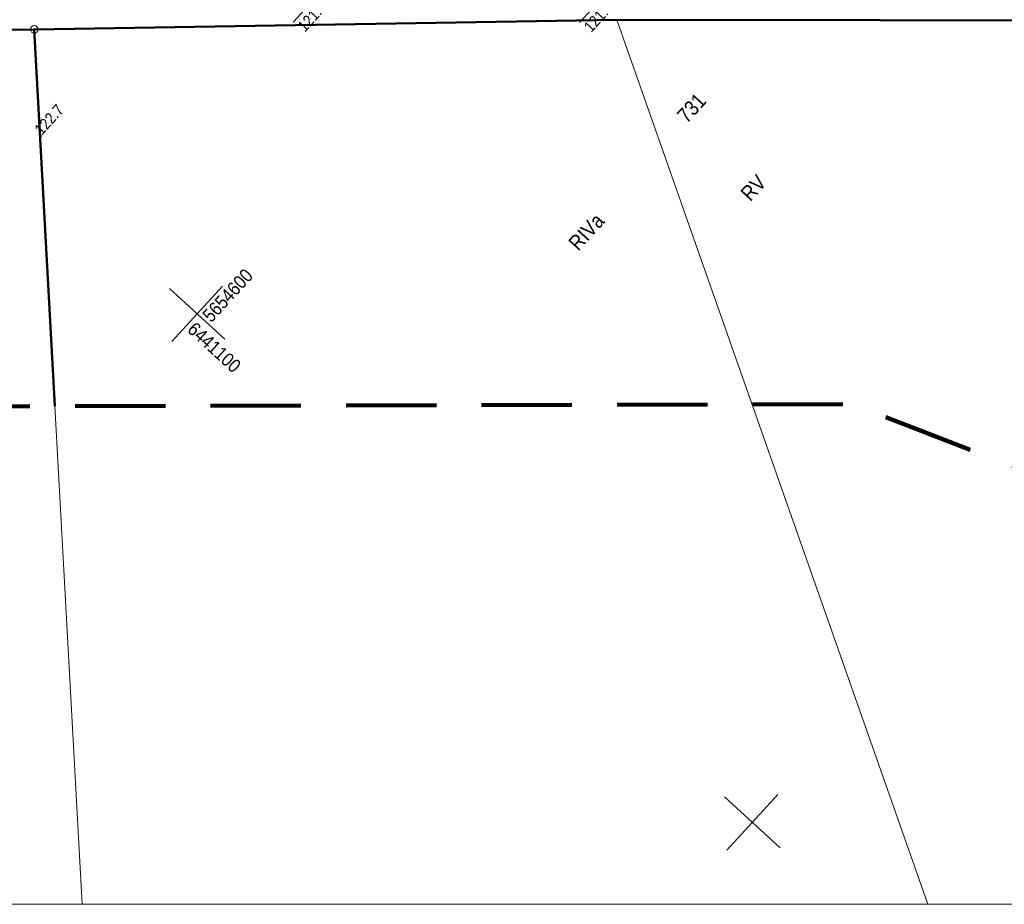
# Model space of a CAD drawing. Header units: metres. Extents: x 0 to 6446955, y 0 to 5658558.
# Tile 135 of 188: x 6441747 to 6441812, y 5654212 to 5654271. Entities that reach past the tile are written whole.
import ezdxf
from ezdxf.enums import TextEntityAlignment as Align

# ---------------------------------------------------------------- set-up
doc = ezdxf.new("R2010")
doc.units = ezdxf.units.M
doc.header["$MEASUREMENT"] = 0
for name, pattern in [('2', [0.9, 0.6, -0.3]), ('219-500', [0]), ('PRZER2-1', [3, 2, -1]), ('PRZER3-1', [4, 3, -1])]:
    doc.linetypes.add(name, pattern=pattern)
doc.layers.get('0').update_dxf_attribs({"color": 2, "linetype": 'CONTINUOUS', "lineweight": 5})
for name, color, linetype, lineweight in [('1ramki', 7, 'PRZER2-1', 18), ('Warstwa 63', 7, 'CONTINUOUS', 0), ('z - MPZT', 121, 'PRZER3-1', 18)]:
    doc.layers.add(name, color=color, linetype=linetype, lineweight=lineweight)
for name, color, linetype in [('202-punkt graniczny', 7, 'CONTINUOUS'), ('203-punkt graniczny', 7, 'CONTINUOUS'), ('209-oznaczenie konturu klasyfikacyjnego', 7, 'CONTINUOUS'), ('211-numer działki ewidencyjnej', 7, 'CONTINUOUS'), ('217-kontur klasyfikacyjny', 7, 'CONTINUOUS'), ('218-kontur użytku gruntowego', 7, 'CONTINUOUS'), ('219-działka ewidencyjna', 7, 'CONTINUOUS'), ('pikieta naturalna', 7, 'CONTINUOUS'), ('pikieta naturalna-Atr2', 7, 'CONTINUOUS'), ('rzedna-Atr2', 7, 'CONTINUOUS'), ('rzedna-Atr3', 7, 'CONTINUOUS'), ('Zakres', 7, 'CONTINUOUS')]:
    doc.layers.add(name, color=color, linetype=linetype)
doc.styles.add('MapaZas', font='geodezja.shx', dxfattribs={"width": 0.9})

# ---------------------------------------------------------------- blocks, each defined once
blk = doc.blocks.new('203')
at = {"linetype": 'Continuous', "lineweight": 0}
h = blk.add_hatch(color=0, dxfattribs=at)
edge = h.paths.add_edge_path()
edge.add_arc((0, 0), 0.045, 0, 360)
blk = doc.blocks.new('202')
at = {"color": 0, "linetype": 'Continuous', "lineweight": 0}
blk.add_circle((0, 0), 0.25, dxfattribs=at)
blk = doc.blocks.new('PW01')
at = {"linetype": 'Continuous', "lineweight": 13}
h = blk.add_hatch(color=0, dxfattribs=at)
edge = h.paths.add_edge_path()
edge.add_arc((0, 0), 0.045, 0, 360)

msp = doc.modelspace()

# ---------------------------------------------------------------- linework, layer by layer
at = {"color": 0, "lineweight": 13}
for p, q in [((6441760.295, 5654249.348), (6441756.607, 5654252.724)), ((6441760.295, 5654249.348), (6441756.607, 5654252.724)), ((6441756.763, 5654249.192), (6441760.139, 5654252.88)), ((6441756.763, 5654249.192), (6441760.139, 5654252.88)), ((6441797.172, 5654215.582), (6441793.484, 5654218.959)), ((6441797.172, 5654215.582), (6441793.484, 5654218.959)), ((6441793.64, 5654215.427), (6441797.016, 5654219.114)), ((6441793.64, 5654215.427), (6441797.016, 5654219.114))]:
    msp.add_line(p, q, dxfattribs=at)
at = {"layer": '1ramki', "color": 0, "linetype": 'Continuous', "lineweight": 18, "flags": 128}
msp.add_lwpolyline([(6441510.604, 5654351.84), (6441940.534, 5654351.84), (6441940.63, 5654211.832), (6441510.701, 5654211.832)], close=True, dxfattribs=at)
msp.add_lwpolyline([(6441510.604, 5654351.84), (6441940.534, 5654351.84), (6441940.63, 5654211.832), (6441510.701, 5654211.832)], close=True, dxfattribs=at)
at = {"layer": '217-kontur klasyfikacyjny', "color": 3, "linetype": 'Continuous', "lineweight": 13, "flags": 128}
for points in [[(6441786.335, 5654270.546), (6441747.632, 5654269.917)], [(6441838.813, 5654270.48), (6441786.335, 5654270.546)]]:
    msp.add_lwpolyline(points, dxfattribs=at)
at = {"layer": '217-kontur klasyfikacyjny', "color": 3, "linetype": 'Continuous', "lineweight": 13}
for points in [[(6441806.993, 5654211.832), (6441786.335, 5654270.546)], [(6441786.335, 5654270.546), (6441806.993, 5654211.832)], [(6441747.632, 5654269.917), (6441750.809, 5654211.832)]]:
    msp.add_lwpolyline(points, dxfattribs=at)
at = {"layer": '218-kontur użytku gruntowego', "color": 3, "linetype": 'Continuous', "lineweight": 13, "flags": 128}
for points in [[(6441786.335, 5654270.546), (6441747.632, 5654269.917)], [(6441747.632, 5654269.917), (6441786.335, 5654270.546)], [(6441838.813, 5654270.48), (6441786.335, 5654270.546)], [(6441786.335, 5654270.546), (6441838.813, 5654270.48)]]:
    msp.add_lwpolyline(points, dxfattribs=at)
at = {"layer": '218-kontur użytku gruntowego', "color": 3, "linetype": 'Continuous', "lineweight": 13}
for points in [[(6441747.632, 5654269.917), (6441750.809, 5654211.832)], [(6441750.809, 5654211.832), (6441747.632, 5654269.917)]]:
    msp.add_lwpolyline(points, dxfattribs=at)
at = {"layer": '219-działka ewidencyjna', "color": 3, "linetype": '219-500', "lineweight": 13, "flags": 128}
for points in [[(6441786.335, 5654270.546), (6441747.632, 5654269.917)], [(6441838.813, 5654270.48), (6441786.335, 5654270.546)], [(6441727.603, 5654269.722), (6441747.632, 5654269.917)]]:
    msp.add_lwpolyline(points, dxfattribs=at)
at = {"layer": '219-działka ewidencyjna', "color": 3, "linetype": '219-500', "lineweight": 13}
msp.add_lwpolyline([(6441747.632, 5654269.917), (6441750.809, 5654211.832)], dxfattribs=at)
at = {"layer": 'rzedna-Atr2', "color": 7, "lineweight": 13, "flags": 128}
for points in [[(6441766.479, 5654276.212), (6441766.743, 5654272.486), (6441764.837, 5654270.405)], [(6441784.266, 5654274.773), (6441785.803, 5654272.498), (6441783.854, 5654270.369)]]:
    msp.add_lwpolyline(points, dxfattribs=at)
at = {"layer": 'z - MPZT', "linetype": 'Continuous', "lineweight": 50}
msp.add_line((6441749, 5654244.902), (6441747.632, 5654269.917), dxfattribs=at)
msp.add_lwpolyline([(6441860.896, 5654232.838), (6441859.751, 5654253.424), (6441839.793, 5654252.269), (6441838.813, 5654270.48), (6441786.335, 5654270.546), (6441747.632, 5654269.917), (6441727.603, 5654269.722), (6441636.039, 5654268.519), (6441636.01, 5654271.286), (6441621.429, 5654271.132), (6441612.894, 5654271.11), (6441581.833, 5654271.822), (6441564.38, 5654271.789), (6441551.901, 5654271.976), (6441527.109, 5654271.856)], dxfattribs=at)
at = {"layer": 'Zakres', "color": 221, "linetype": '2', "lineweight": 100, "ltscale": 10, "flags": 128}
msp.add_lwpolyline([(6441936.582, 5654238.477), (6441935.717, 5654314.845), (6441872.503, 5654315.819), (6441809.024, 5654311.26), (6441528.91, 5654310.408), (6441525.825, 5654244.356), (6441801.954, 5654245.032), (6441838.027, 5654231.134)], close=True, dxfattribs=at)

# ---------------------------------------------------------------- block references
at = {"layer": '202-punkt graniczny', "color": 3, "linetype": 'Continuous', "lineweight": 13, "rotation": 47.52228373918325}
msp.add_blockref('202', (6441747.632, 5654269.917), dxfattribs=at)
at = {"layer": '203-punkt graniczny', "color": 3, "linetype": 'Continuous', "lineweight": 13, "rotation": 47.52228373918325}
msp.add_blockref('203', (6441786.335, 5654270.546), dxfattribs=at)
at = {"layer": 'pikieta naturalna', "color": 7, "linetype": 'Continuous', "lineweight": 13, "rotation": 47.52228373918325}
msp.add_blockref('PW01', (6441748.128, 5654262.847), dxfattribs=at)

# ---------------------------------------------------------------- texts
at = {"layer": '209-oznaczenie konturu klasyfikacyjnego', "color": 3, "linetype": 'Continuous', "lineweight": 13, "style": 'MapaZas', "width": 0.9}
for s, p in [('RV', (6441794.461, 5654259.123)), ('RIVa', (6441783.03, 5654255.833))]:
    msp.add_text(s, height=1, rotation=47.52228, dxfattribs=at).set_placement(p, align=Align.TOP_LEFT)
at = {"layer": '211-numer działki ewidencyjnej', "color": 3, "linetype": 'Continuous', "lineweight": 13, "style": 'MapaZas', "width": 0.9}
msp.add_text('731', height=1, rotation=47.52228, dxfattribs=at).set_placement((6441790.98, 5654263.625))
at = {"layer": 'pikieta naturalna-Atr2', "color": 7, "lineweight": 13, "style": 'MapaZas', "width": 0.9}
msp.add_text('122.7', height=0.75, rotation=47.52228, dxfattribs=at).set_placement((6441748.128, 5654262.847))
at = {"layer": 'rzedna-Atr3', "color": 7, "lineweight": 13, "style": 'MapaZas', "width": 0.9}
for s, p in [('121.30', (6441765.771, 5654269.549)), ('121.53', (6441784.789, 5654269.514))]:
    msp.add_text(s, height=0.75, rotation=47.52228, dxfattribs=at).set_placement(p, align=Align.BOTTOM_LEFT)
at = {"layer": 'Warstwa 63', "color": 18, "linetype": 'Continuous', "lineweight": 13, "true_color": 0x000000, "style": 'MapaZas', "width": 0.9}
for s, rotation, p in [('5654600', 47.52228, (6441759.388, 5654250.407)), ('6441100', 317.52228, (6441757.738, 5654249.897))]:
    msp.add_text(s, height=0.8978, rotation=rotation, dxfattribs=at).set_placement(p)

doc.saveas('drawing.dxf')
